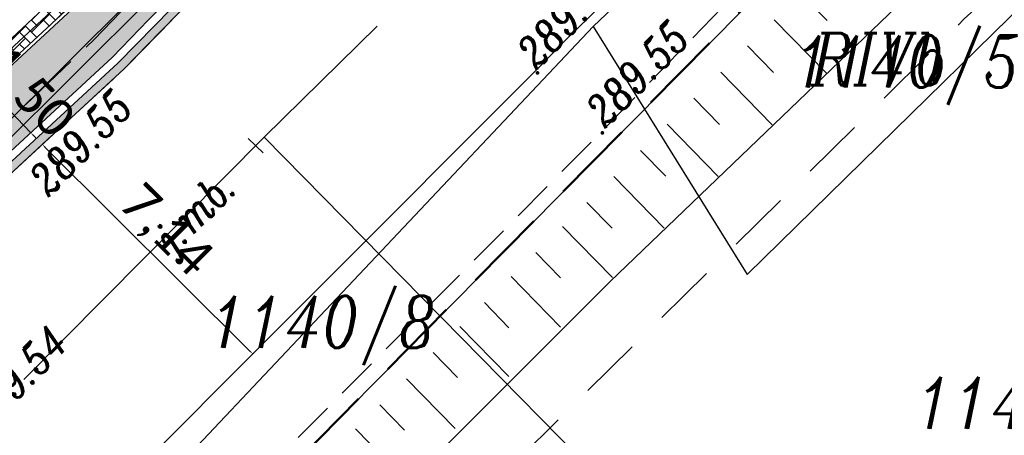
# Model space of a CAD drawing. Header units: metres. Extents: x -1 to 7476305, y 0 to 5497191.
# Tile 26 of 115: x 7474991 to 7475014, y 5496722 to 5496732. Entities that reach past the tile are written whole.
import ezdxf

# ---------------------------------------------------------------- set-up
doc = ezdxf.new("R2010")
doc.units = ezdxf.units.M
for name, pattern in [('420-500', [1.5, 1, -0.5]), ('ACAD_ISO04W100', [30, 24, -3, 0, -3]), ('EGBO02-500', [2.5, 1.5, -1]), ('KTCR02-500', [1.5, 1, -0.5]), ('KTJZ01-500', [2, 1.5, -0.5])]:
    doc.linetypes.add(name, pattern=pattern)
for name, color, linetype, lineweight, true_color in [('BUBZ01_1', 7, 'Continuous', 5, 0x0a0909), ('EGBD03', 7, 'Continuous', 5, 0x0a0909), ('EGBK02', 7, 'Continuous', 5, 0x0a0909), ('EGBO02', 7, 'Continuous', 5, 0x0a0909), ('KTCR02', 7, 'Continuous', 5, 0x0a0909), ('KTJZ01', 7, 'Continuous', 5, 0x0a0909), ('KTKR01', 7, 'Continuous', 5, 0x0a0909), ('RTPW01', 7, 'Continuous', 5, 0x0a0909), ('RTPW02', 7, 'Continuous', 5, 0x0a0909), ('SUPG_01', 7, 'Continuous', 5, 0x0a0909)]:
    doc.layers.add(name, color=color, linetype=linetype, lineweight=lineweight, true_color=true_color)
for name, color, linetype in [('C-DROGI-KORYTARZE', 7, 'Continuous'), ('C-DROGI-PRZEKROJE', 7, 'Continuous'), ('C-DROGI-SYTUACJA', 7, 'Continuous'), ('C-DROGI-SYTUACJA-ETYKIETY', 7, 'Continuous'), ('C-SIECI-RURY', 150, 'Continuous'), ('D_Granice pasa drogowego', 30, '420-500'), ('d_gRANICE PODZIAŁOWE', 92, 'Continuous'), ('D_wymiary', 7, 'Continuous')]:
    doc.layers.add(name, color=color, linetype=linetype)
doc.layers.add('S-1_proj_obrzeze', color=11, linetype='Continuous', lineweight=30)
doc.styles.add('! rom po 1.8mm', font='calibri.ttf', dxfattribs={"height": 0.9})
doc.styles.add('Style-ITALIC_1250', font='ITALIC_1250.shx')
doc.dimstyles.new('! 500', dxfattribs={"dimscale": 5, "dimtxt": 0.9, "dimasz": 0.18, "dimexe": 0.08, "dimexo": 0.04, "dimgap": 0.07, "dimtad": 1, "dimzin": 1, "dimtxsty": '! rom po 1.8mm', "dimcen": 0.09, "dimclrd": 256, "dimclre": 256, "dimclrt": 256, "dimazin": 1, "dimtfac": 1, "dimtix": 1, "dimtmove": 1, "dimatfit": 1, "dimfxl": 0.2, "dimlwd": -1, "dimlwe": -1, "dimarcsym": 0})

# ---------------------------------------------------------------- blocks, each defined once
blk = doc.blocks.new('*D101')
at = {"layer": 'D_wymiary', "transparency": 16777216}
for p, q in [((7474989.699, 5496730.182), (7474989.636, 5496730.247)), ((7474989.762, 5496730.118), (7474989.732, 5496730.09)), ((7474989.761, 5496730.117), (7474990.8, 5496729.037)), ((7474990.801, 5496729.038), (7474990.771, 5496729.009)), ((7474990.862, 5496728.972), (7474990.924, 5496728.907))]:
    blk.add_line(p, q, dxfattribs=at)
at = {"layer": 'D_wymiary', "lineweight": 30, "transparency": 16777216}
for points in [[(7474989.71, 5496730.193), (7474989.688, 5496730.172), (7474989.761, 5496730.117)], [(7474990.873, 5496728.982), (7474990.851, 5496728.961), (7474990.8, 5496729.037)]]:
    blk.add_solid(points, dxfattribs=at)
at = {"layer": 'Defpoints', "color": 0, "lineweight": 30, "transparency": 16777216}
for p in [(7474989.777, 5496730.132, 289.708), (7474990.8, 5496729.037), (7474990.815, 5496729.052, 289.678)]:
    blk.add_point(p, dxfattribs=at)
at = {"layer": 'D_wymiary', "lineweight": 30, "transparency": 16777216, "insert": (7474990.706, 5496729.986), "char_height": 0.9, "attachment_point": 5, "rotation": 313.8598, "style": '! rom po 1.8mm'}
blk.add_mtext('1,50', dxfattribs=at)
blk = doc.blocks.new('*D102')
at = {"layer": 'D_wymiary', "transparency": 16777216}
for p, q in [((7474991.093, 5496728.767), (7474991.107, 5496728.781)), ((7474991.143, 5496728.689), (7474996.069, 5496723.777)), ((7474996.147, 5496723.728), (7474996.161, 5496723.742))]:
    blk.add_line(p, q, dxfattribs=at)
at = {"layer": 'D_wymiary', "lineweight": 30, "transparency": 16777216}
for points in [[(7474991.154, 5496728.7), (7474991.132, 5496728.679), (7474991.079, 5496728.753)], [(7474996.08, 5496723.788), (7474996.058, 5496723.767), (7474996.133, 5496723.714)]]:
    blk.add_solid(points, dxfattribs=at)
at = {"layer": 'Defpoints', "color": 0, "lineweight": 30, "transparency": 16777216}
for p in [(7474991.079, 5496728.753), (7474996.133, 5496723.714), (7474996.133, 5496723.714)]:
    blk.add_point(p, dxfattribs=at)
at = {"layer": 'D_wymiary', "lineweight": 30, "transparency": 16777216, "insert": (7474994.02, 5496726.649), "char_height": 0.9, "attachment_point": 5, "rotation": 315.0818, "style": '! rom po 1.8mm'}
blk.add_mtext('7,14', dxfattribs=at)
blk = doc.blocks.new('*D105')
at = {"layer": 'D_wymiary', "transparency": 16777216}
for p, q in [((7474975.874, 5496761.724), (7474975.938, 5496761.787)), ((7474965.013, 5496751.1), (7474975.81, 5496761.661)), ((7474998.35, 5496738.619), (7474975.782, 5496761.69)), ((7474964.948, 5496751.037), (7474964.884, 5496750.974)), ((7474987.553, 5496728.057), (7474964.985, 5496751.129))]:
    blk.add_line(p, q, dxfattribs=at)
at = {"layer": 'D_wymiary', "lineweight": 30, "transparency": 16777216}
for points in [[(7474975.863, 5496761.735), (7474975.884, 5496761.714), (7474975.81, 5496761.661)], [(7474964.938, 5496751.048), (7474964.959, 5496751.026), (7474965.013, 5496751.1)]]:
    blk.add_solid(points, dxfattribs=at)
at = {"layer": 'Defpoints', "color": 0, "lineweight": 30, "transparency": 16777216}
for p in [(7474975.81, 5496761.661), (7474998.364, 5496738.604, 579.352), (7474987.567, 5496728.043, 579.349)]:
    blk.add_point(p, dxfattribs=at)
at = {"layer": 'D_wymiary', "lineweight": 30, "transparency": 16777216, "insert": (7474969.452, 5496757.362), "char_height": 0.9, "attachment_point": 5, "rotation": 44.3685, "style": '! rom po 1.8mm'}
blk.add_mtext('proj. umocnienie płytami ażurowymi1,20x 0,10cm \\P15,10m', dxfattribs=at)
blk = doc.blocks.new('RTPW02')
at = {"layer": 'RTPW02', "linetype": 'Continuous', "lineweight": 13, "true_color": 0x0a0909}
h = blk.add_hatch(color=18, dxfattribs=at)
edge = h.paths.add_edge_path()
edge.add_arc((0, 0), 0.045, 0, 360)
blk = doc.blocks.new('MDCP_klauzula')
at = {"layer": 'BUBZ01_1', "color": 252, "linetype": 'Continuous', "lineweight": 18}
for p, q in [((7475009.922, 5496731.728), (7475009.293, 5496732.372)), ((7475009.902, 5496730.464), (7475008.651, 5496731.745)), ((7475008.631, 5496730.481), (7475008.009, 5496731.118)), ((7475008.605, 5496729.223), (7475007.366, 5496730.49)), ((7475007.34, 5496729.233), (7475006.724, 5496729.863)), ((7475007.307, 5496727.982), (7475006.082, 5496729.236)), ((7475006.049, 5496727.985), (7475005.44, 5496728.608)), ((7475006.009, 5496726.741), (7475004.797, 5496727.981)), ((7475004.758, 5496726.737), (7475004.155, 5496727.354)), ((7475004.765, 5496725.551), (7475003.567, 5496726.779)), ((7475003.52, 5496725.541), (7475002.924, 5496726.151)), ((7475003.522, 5496724.362), (7475002.336, 5496725.576)), ((7475002.283, 5496724.345), (7475001.693, 5496724.949)), ((7475002.278, 5496723.173), (7475001.105, 5496724.374)), ((7475001.046, 5496723.149), (7475000.462, 5496723.747)), ((7475000.993, 5496721.924), (7474999.822, 5496723.119)), ((7474999.775, 5496721.887), (7474999.182, 5496722.492)), ((7474999.796, 5496720.692), (7474998.595, 5496721.917))]:
    blk.add_line(p, q, dxfattribs=at)
at = {"layer": 'd_gRANICE PODZIAŁOWE', "color": 96, "lineweight": 30, "flags": 128}
blk.add_lwpolyline([(7475033.755, 5496755.998), (7475014.664, 5496738.861), (7474994.101, 5496717.997)], dxfattribs=at)
at = {"layer": 'EGBD03', "color": 96, "linetype": 'Continuous', "lineweight": 30, "flags": 128}
blk.add_lwpolyline([(7474992.793, 5496719.375), (7475004.304, 5496731.583), (7475008.004, 5496725.623), (7475017.835, 5496735.283), (7475014.643, 5496738.84), (7475013.394, 5496740.231), (7475004.304, 5496731.583)], dxfattribs=at)
at = {"layer": 'EGBO02', "color": 252, "linetype": 'EGBO02-500', "lineweight": 18, "flags": 128}
blk.add_lwpolyline([(7474926.693, 5496644.766), (7474954.52, 5496672.419), (7474982.797, 5496701.705), (7475013.214, 5496731.767), (7475041.938, 5496758.101), (7475056.651, 5496772.284), (7475084.376, 5496794.45), (7475106.187, 5496810.677), (7475131.323, 5496830.043), (7475141.178, 5496839.195), (7475152.816, 5496851.985)], dxfattribs=at)
at = {"layer": 'KTCR02', "color": 252, "linetype": 'KTCR02-500', "lineweight": 18, "flags": 128}
blk.add_lwpolyline([(7474913.55, 5496637.81), (7474921.76, 5496645.48), (7474928.68, 5496652.11), (7474934.7, 5496658.05), (7474941.22, 5496664.66), (7474945.33, 5496668.9), (7474948.75, 5496672.4), (7474955.06, 5496678.86), (7474964.24, 5496688.23), (7474969.27, 5496693.39), (7474978.01, 5496702.3), (7474984.64, 5496709.01), (7474993.79, 5496718.24), (7475004.32, 5496728.87), (7475009.22, 5496733.91), (7475014.25, 5496738.52), (7475019.49, 5496743.5), (7475024.78, 5496748.31), (7475028.23, 5496751.35), (7475034.3, 5496756.47), (7475037.66, 5496759.28), (7475043.92, 5496764.46), (7475050.39, 5496770.09), (7475051.89, 5496771.34), (7475055.205, 5496773.935), (7475056.84, 5496775.15), (7475062.31, 5496779.34), (7475067.09, 5496782.88), (7475068.06, 5496783.57), (7475070.91, 5496785.82), (7475085.65, 5496796.94), (7475089.21, 5496799.59), (7475097.78, 5496806.09), (7475103.42, 5496810.37), (7475103.6, 5496810.39), (7475106.47, 5496812.66), (7475107.32, 5496813.37), (7475108.08, 5496813.98), (7475112.92, 5496817.75)], dxfattribs=at)
at = {"layer": 'KTJZ01', "color": 252, "linetype": 'KTJZ01-500', "lineweight": 18, "flags": 128}
for points in [[(7474940.948, 5496678.227), (7474942.744, 5496679.768), (7474947.468, 5496684.472), (7474951.738, 5496688.783), (7474958.027, 5496695.193), (7474962.097, 5496699.235), (7474965.673, 5496702.794), (7474969.754, 5496707.034), (7474981.843, 5496719.552), (7474986.871, 5496724.456), (7474990.284, 5496728.016), (7474993.046, 5496730.57), (7474995.803, 5496733.399), (7474999.755, 5496737.308), (7475005.043, 5496742.399), (7475009.082, 5496746.263), (7475016.386, 5496752.922), (7475018.661, 5496754.834), (7475020.089, 5496756.127), (7475022.831, 5496758.571), (7475025.815, 5496761.182), (7475031.927, 5496766.616), (7475037.923, 5496771.877), (7475045.276, 5496778.075), (7475048.776, 5496780.871), (7475053.275, 5496784.409), (7475057.865, 5496787.982), (7475065.68, 5496793.821), (7475071.675, 5496798.251), (7475080.197, 5496804.617), (7475085.951, 5496808.863), (7475092.068, 5496813.415), (7475094.463, 5496815.318), (7475099.029, 5496818.877), (7475104.515, 5496823.229), (7475105.014, 5496823.868), (7475110.261, 5496828.106), (7475116.671, 5496833.487), (7475121.299, 5496837.758), (7475127.388, 5496843.57), (7475133.626, 5496849.85), (7475138.23, 5496854.845), (7475143.855, 5496861.074), (7475148.205, 5496866.026), (7475154.747, 5496873.863), (7475160.368, 5496880.935), (7475164.02, 5496885.897), (7475167.465, 5496890.774), (7475169.395, 5496893.556), (7475177.645, 5496905.781), (7475183.716, 5496915.79), (7475187.356, 5496922.37), (7475191.312, 5496929.431), (7475194.505, 5496935.684), (7475198.366, 5496943.242), (7475201.584, 5496949.716), (7475204.91, 5496956.567), (7475209.898, 5496967.043), (7475214.268, 5496976.102), (7475219.085, 5496986.161), (7475221.068, 5496990.37), (7475223.563, 5496995.716), (7475227.167, 5497003.081), (7475229.52, 5497008.043), (7475233.202, 5497015.17), (7475236.644, 5497022.005), (7475242.538, 5497033.041), (7475245.538, 5497037.898), (7475247.914, 5497042.007), (7475248.707, 5497043.191), (7475252.159, 5497048.588), (7475253.518, 5497050.557), (7475256.496, 5497054.779), (7475262.407, 5497062.145), (7475264.477, 5497064.71), (7475272.511, 5497072.714), (7475276.959, 5497077.087), (7475283.019, 5497082.422), (7475288.616, 5497087.275), (7475294.096, 5497092.097)], [(7474989.237, 5496728.329), (7474992.322, 5496731.276), (7474995.346, 5496734.42)]]:
    blk.add_lwpolyline(points, dxfattribs=at)
at = {"layer": 'KTKR01', "color": 252, "linetype": 'Continuous', "lineweight": 18, "flags": 128}
blk.add_lwpolyline([(7474948.04, 5496674.72), (7474953.64, 5496680.5), (7474962.78, 5496689.8), (7474963.5, 5496690.53), (7474967.01, 5496694.09), (7474967.72, 5496694.84), (7474976.59, 5496703.9), (7474982.46, 5496709.89), (7474983.23, 5496710.58), (7474985.98, 5496713.43), (7474986.69, 5496714.18), (7474992.23, 5496719.8), (7475002.96, 5496730.56), (7475003.65, 5496731.27), (7475006.55, 5496734.1), (7475007.97, 5496735.48), (7475012.84, 5496740.18), (7475018.16, 5496745.16), (7475023.36, 5496749.9), (7475026.84, 5496752.99)], dxfattribs=at)
at = {"layer": 'SUPG_01', "color": 52, "linetype": 'Continuous', "lineweight": 13, "true_color": 0xbebf00, "flags": 128}
blk.add_lwpolyline([(7474958.86, 5496677.532), (7474964, 5496682.82), (7474972.257, 5496691.527), (7474980.453, 5496700.293), (7474988.669, 5496709.039), (7474996.24, 5496716.96), (7475004.715, 5496725.455), (7475013.364, 5496733.774), (7475021.968, 5496742.138), (7475030.384, 5496750.693), (7475033.36, 5496753.37), (7475042.275, 5496761.403), (7475051.432, 5496769.158), (7475052.628, 5496770.178), (7475056.504, 5496773.483), (7475060.563, 5496776.944), (7475070.432, 5496783.771), (7475080.096, 5496790.885), (7475089.7, 5496798.08), (7475099.183, 5496805.433), (7475108.913, 5496812.456), (7475118.151, 5496820.115), (7475121.945, 5496823.675), (7475122.42, 5496824.12)], dxfattribs=at)
at = {"layer": 'RTPW02', "color": 252, "linetype": 'Continuous', "lineweight": 18}
for p in [(7475002.968, 5496730.47), (7475004.525, 5496729.029)]:
    blk.add_blockref('RTPW02', p, dxfattribs=at)
at = {"layer": 'EGBD03', "color": 96, "linetype": 'Continuous', "lineweight": 30, "style": 'Style-ITALIC_1250', "width": 0.8}
for s, p in [('1140/5', (7475009.132, 5496730.117)), ('1140/8', (7474995.101, 5496723.862)), ('1140/9', (7475012.053, 5496721.917))]:
    blk.add_text(s, height=1.25, dxfattribs=at).set_placement(p)
at = {"layer": 'EGBK02', "color": 252, "linetype": 'Continuous', "lineweight": 18, "style": 'Style-ITALIC_1250', "width": 0.8}
blk.add_text('RIVb', height=1.25, dxfattribs=at).set_placement((7475009.532, 5496730.175))
at = {"layer": 'KTKR01', "color": 252, "linetype": 'Continuous', "lineweight": 18, "style": 'Style-ITALIC_1250', "width": 0.8}
blk.add_text('j.mb.', height=0.75, rotation=45.08, dxfattribs=at).set_placement((7474994.23, 5496726.097))
at = {"layer": 'RTPW02', "color": 252, "linetype": 'Continuous', "lineweight": 18, "style": 'Style-ITALIC_1250', "width": 0.8}
for s, p in [('289.50', (7475002.941, 5496730.527)), ('289.55', (7475004.596, 5496729.127)), ('289.55', (7474991.233, 5496727.471)), ('289.54', (7474989.681, 5496721.792))]:
    blk.add_text(s, height=0.75, rotation=45.8069, dxfattribs=at).set_placement(p)
blk = doc.blocks.new('AeccTickLine')
at = {"color": 0, "linetype": 'ByBlock', "lineweight": -2}
blk.add_line((0, 1), (0, -1), dxfattribs=at)

msp = doc.modelspace()

# ---------------------------------------------------------------- linework, layer by layer
at = {"layer": 'D_Granice pasa drogowego', "lineweight": 50, "ltscale": 2, "flags": 128}
msp.add_lwpolyline([(7474871.194, 5496602.021), (7474875.844, 5496605.985), (7474886.51, 5496614.328), (7474893.187, 5496619.551), (7474906.364, 5496629.859), (7474908.002, 5496630.38), (7474914.804, 5496638.74), (7474928.905, 5496651.777), (7474946.406, 5496669.552), (7474957.321, 5496680.639), (7474994.148, 5496718.045), (7475014.642, 5496738.841), (7475028.014, 5496750.844), (7475033.755, 5496755.998), (7475037.841, 5496759.479), (7475046.672, 5496767.002), (7475050.423, 5496770.198), (7475056.626, 5496775.2), (7475065.197, 5496781.478), (7475069.506, 5496784.668), (7475083.953, 5496795.64), (7475091.313, 5496801.229), (7475097.69, 5496806.073), (7475103.398, 5496810.407), (7475110.576, 5496816.081), (7475114.68, 5496819.326), (7475120.064, 5496824.042), (7475130.991, 5496833.37), (7475144.36, 5496846.35), (7475159.914, 5496864.742), (7475165.321, 5496871.433), (7475168.549, 5496875.377), (7475175.09, 5496884.328), (7475189.457, 5496903.989), (7475193.179, 5496911.075), (7475198.108, 5496920.456), (7475202.904, 5496929.586), (7475209.984, 5496944.676), (7475224.229, 5496974.661), (7475228.871, 5496985.456), (7475234.774, 5496999.181), (7475235.211, 5497000), (7475244.883, 5497018.143), (7475247.158, 5497021.622), (7475253.509, 5497032.362), (7475263.655, 5497046.357), (7475275.03, 5497059.7), (7475278.404, 5497063.267), (7475280.249, 5497065.127), (7475283.737, 5497068.192), (7475289.77, 5497074.68), (7475292.049, 5497076.649), (7475298.288, 5497082.039), (7475318.081, 5497097.784), (7475318.6, 5497101.12), (7475308.342, 5497109.277), (7475299.764, 5497105.915), (7475300.031, 5497102.685), (7475290.434, 5497094.878), (7475285.765, 5497091.08), (7475277.631, 5497083.259), (7475263.588, 5497069.572), (7475259.571, 5497065.54), (7475255.16, 5497060.7), (7475248.447, 5497051.193), (7475241.071, 5497040.575), (7475236.851, 5497034.5), (7475232.87, 5497026.192), (7475228.603, 5497017.286), (7475222.129, 5497003.773), (7475221.6, 5497002.67), (7475223.058, 5497002.07), (7475222.491, 5496999.056), (7475222.104, 5496998.239), (7475217.488, 5496988.479), (7475214.662, 5496982.503), (7475211.997, 5496976.871), (7475210.402, 5496973.497), (7475207.108, 5496966.534), (7475200.594, 5496952.761), (7475195.041, 5496942.357), (7475186.706, 5496926.741), (7475181.863, 5496917.665), (7475180.812, 5496915.697), (7475174.258, 5496906.159), (7475161.354, 5496887.311), (7475156.287, 5496881.059), (7475137.148, 5496857.357), (7475129.378, 5496848.794), (7475126.377, 5496845.473), (7475122.357, 5496841.906), (7475113.346, 5496833.897), (7475108.201, 5496829.327), (7475103.572, 5496825.562), (7475101.251, 5496823.675), (7475097.151, 5496820.343), (7475092.412, 5496817.061), (7475083.189, 5496810.712), (7475063.35, 5496796.429), (7475055.25, 5496790.597), (7475035.25, 5496773.04), (7475032.26, 5496770.67), (7475010.572, 5496750.962), (7475002.025, 5496743.149), (7474993.311, 5496735.182), (7474991.33, 5496733.29), (7474987.11, 5496729.262), (7474981.728, 5496724.125), (7474978.688, 5496721.224), (7474975.041, 5496717.744), (7474967.615, 5496710.352), (7474955.357, 5496698.026), (7474948.808, 5496691.442), (7474943.173, 5496685.776), (7474941.426, 5496684.019), (7474940.056, 5496682.642), (7474939.655, 5496682.287), (7474931.483, 5496675.053), (7474923.147, 5496667.674), (7474919.881, 5496664.783), (7474908.976, 5496655.13), (7474905.9, 5496652.407), (7474901.86, 5496653.48)], dxfattribs=at)

# ---------------------------------------------------------------- dimensions: what is measured, and where the dimension line sits
at = {"layer": 'D_wymiary', "color": 18, "lineweight": 30, "true_color": 0x000000}
dim = msp.add_aligned_dim(p1=(7474987.567, 5496728.043, 289.698), p2=(7474998.364, 5496738.604, 289.702), distance=32.254, text='proj. umocnienie płytami ażurowymi1,20x 0,10cm \\P<>m', dimstyle='! 500', override={"dimscale": 0.5}, dxfattribs=at)
dim.commit()
dim.dimension.update_dxf_attribs({"geometry": '*D105', "text_midpoint": (7474969.452, 5496757.362, -289.651)})
for p1, p2, distance, picture, middle in [((7474989.777, 5496730.132, 289.708), (7474990.815, 5496729.052, 289.678), -0.022, '*D101', (7474990.706, 5496729.986)), ((7474991.079, 5496728.753), (7474996.133, 5496723.714), 0, '*D102', (7474994.02, 5496726.649))]:
    dim = msp.add_aligned_dim(p1=p1, p2=p2, distance=distance, dimstyle='! 500', override={"dimscale": 0.5}, dxfattribs=at)
    dim.commit()
    dim.dimension.update_dxf_attribs({"geometry": picture, "text_midpoint": middle})

# ---------------------------------------------------------------- next in the draw order: block references
at = {"layer": 'RTPW01', "color": 18, "lineweight": 30, "true_color": 0x000000}
msp.add_blockref('MDCP_klauzula', (0, 0), dxfattribs=at)

# ---------------------------------------------------------------- next in the draw order: hatches: boundary and pattern name
at = {"layer": 'C-DROGI-KORYTARZE', "linetype": 'Continuous', "lineweight": -3, "true_color": 0xfeeab9}
msp.add_hatch(color=254, dxfattribs=at).paths.add_polyline_path([(7474999.394, 5496737.514), (7474995.523, 5496733.684), (7474993.633, 5496731.745), (7474992.762, 5496730.851), (7474990, 5496728.297), (7474987.893, 5496726.1), (7474986.828, 5496727.156), (7474988.934, 5496729.353), (7474991.696, 5496731.907), (7474992.581, 5496732.815), (7474994.471, 5496734.754), (7474998.343, 5496738.584), (7474999.394, 5496737.514)], flags=0)
at = {"layer": 'C-DROGI-PRZEKROJE', "linetype": 'Continuous', "lineweight": 15}
h = msp.add_hatch(dxfattribs=at)
h.set_pattern_fill('AR-HBONE', color=12, scale=0.002, style=0)
h.set_pattern_definition([(45, (7474998.29372, 5496738.6335), (0, 0.2873682), [0.6096, -0.2032]), (135, (7474998.4374, 5496738.77717), (3e-17, 0.2873682), [0.6096, -0.2032])])
h.paths.add_polyline_path([(7474998.294, 5496738.633), (7474994.422, 5496734.804), (7474992.532, 5496732.865), (7474991.646, 5496731.956), (7474988.884, 5496729.402), (7474986.778, 5496727.205), (7474986.632, 5496727.349), (7474988.606, 5496729.677), (7474991.347, 5496732.253), (7474992.275, 5496733.127), (7474993.843, 5496735.392), (7474997.82, 5496739.116), (7474998.294, 5496738.633)], flags=0)
at = {"layer": 'C-DROGI-PRZEKROJE', "linetype": 'Continuous', "lineweight": -3}
msp.add_hatch(color=5, dxfattribs=at).paths.add_polyline_path([(7474999.675, 5496737.229), (7474995.803, 5496733.399), (7474993.913, 5496731.46), (7474993.046, 5496730.57), (7474990.284, 5496728.016), (7474988.178, 5496725.819), (7474988.035, 5496725.96), (7474990.142, 5496728.157), (7474992.904, 5496730.711), (7474993.773, 5496731.603), (7474995.663, 5496733.542), (7474999.534, 5496737.372), (7474999.675, 5496737.229)], flags=0)

# ---------------------------------------------------------------- next in the draw order: linework, layer by layer
at = {"layer": 'C-DROGI-PRZEKROJE', "color": 10, "linetype": 'Continuous', "lineweight": 15, "ltscale": 0.3}
for points in [[(7475005.678, 5496746.051, 289.709), (7475003.521, 5496743.988, 289.711), (7474998.463, 5496739.118, 289.699), (7474998.222, 5496738.886, 289.698), (7474994.25, 5496734.957, 289.677), (7474992.349, 5496733.006, 289.685), (7474991.512, 5496732.148, 289.693), (7474988.745, 5496729.589, 289.672)], [(7475007.879, 5496745.389, 289.708), (7475007.871, 5496745.382, 289.708), (7475004.903, 5496742.542, 289.711), (7475000.658, 5496738.455, 289.701), (7474999.615, 5496737.451, 289.698), (7474995.663, 5496733.542, 289.677), (7474993.773, 5496731.602, 289.685), (7474992.904, 5496730.711, 289.693), (7474990.142, 5496728.157, 289.672)], [(7474997.82, 5496739.116, 289.032), (7474993.843, 5496735.392, 288.892), (7474992.275, 5496733.127, 289.358), (7474991.347, 5496732.253, 289.312), (7474988.606, 5496729.677, 289.321), (7474986.632, 5496727.349, 289.5)], [(7474998.343, 5496738.584, 289.698), (7474994.471, 5496734.754, 289.707), (7474992.581, 5496732.815, 289.715), (7474991.696, 5496731.907, 289.723), (7474988.934, 5496729.353, 289.702), (7474986.828, 5496727.156, 289.695)], [(7474999.394, 5496737.514, 289.668), (7474995.523, 5496733.684, 289.677), (7474993.633, 5496731.745, 289.685), (7474992.762, 5496730.851, 289.693), (7474990, 5496728.297, 289.672), (7474987.893, 5496726.1, 289.665)], [(7474999.535, 5496737.371, 289.528), (7474995.663, 5496733.542, 289.537), (7474993.773, 5496731.602, 289.545), (7474992.904, 5496730.711, 289.553), (7474990.142, 5496728.157, 289.532), (7474988.036, 5496725.96, 289.525)], [(7474999.675, 5496737.229, 289.548), (7474995.803, 5496733.399, 289.557), (7474993.913, 5496731.46, 289.565), (7474993.046, 5496730.57, 289.573), (7474990.284, 5496728.016, 289.552), (7474988.178, 5496725.819, 289.545)]]:
    msp.add_polyline3d(points, dxfattribs=at)
at = {"layer": 'C-DROGI-PRZEKROJE', "color": 1, "linetype": 'Continuous', "lineweight": 15}
msp.add_polyline3d([(7474999.394, 5496737.514, 289.668), (7474995.523, 5496733.684, 289.677), (7474993.633, 5496731.745, 289.685), (7474992.762, 5496730.851, 289.693), (7474990, 5496728.297, 289.672), (7474987.893, 5496726.1, 289.665)], dxfattribs=at)
at = {"layer": 'C-DROGI-PRZEKROJE', "color": 7, "linetype": 'Continuous', "lineweight": -3}
msp.add_polyline3d([(7474999.675, 5496737.229, 289.528), (7474995.803, 5496733.399, 289.537), (7474993.913, 5496731.46, 289.545), (7474993.046, 5496730.57, 289.553), (7474990.284, 5496728.016, 289.532), (7474988.178, 5496725.819, 289.525)], dxfattribs=at)
at = {"layer": 'C-DROGI-SYTUACJA', "color": 1, "linetype": 'ACAD_ISO04W100', "lineweight": 15, "ltscale": 0.5, "flags": 128}
msp.add_lwpolyline([(7475043.057, 5496771.335), (7475034.15, 5496763.904), (7475010.441, 5496742.723), (7475010.843, 5496743.119), (7474996.405, 5496728.925), (7474971.743, 5496704.025), (7474947.001, 5496678.875), (7474943.417, 5496675.59)], dxfattribs=at)
at = {"layer": 'C-DROGI-SYTUACJA', "color": 7, "linetype": 'Continuous', "lineweight": 30}
msp.add_polyline3d([(7474948.04, 5496674.72, 289.592), (7474953.64, 5496680.5, 289.63), (7474962.78, 5496689.8, 289.618), (7474963.5, 5496690.53, 289.629), (7474967.01, 5496694.09, 289.592), (7474967.72, 5496694.84, 289.58), (7474976.59, 5496703.9, 289.485), (7474982.46, 5496709.89, 289.602), (7474983.23, 5496710.58, 289.6), (7474985.98, 5496713.43, 289.59), (7474986.69, 5496714.18, 289.587), (7474992.23, 5496719.8, 289.572), (7475002.96, 5496730.56, 289.5), (7475003.65, 5496731.27, 289.489), (7475006.55, 5496734.1, 289.445), (7475007.97, 5496735.48, 289.424), (7475012.84, 5496740.18, 289.373), (7475018.16, 5496745.16, 289.469), (7475023.36, 5496749.9, 289.488), (7475026.84, 5496752.99, 289.472)], dxfattribs=at)
at = {"layer": 'C-DROGI-SYTUACJA-ETYKIETY', "color": 1, "linetype": 'Continuous', "lineweight": -3}
msp.add_line((7474996.405, 5496728.925), (7475024.445, 5496700.4), dxfattribs=at)
at = {"layer": 'C-SIECI-RURY', "color": 150, "linetype": 'Continuous', "lineweight": 30}
for p, q in [((7474971.086, 5496710.149), (7475008.576, 5496747.59)), ((7474971.308, 5496709.927), (7475008.798, 5496747.367))]:
    msp.add_line(p, q, dxfattribs=at)
at = {"layer": 'S-1_proj_obrzeze', "color": 250, "linetype": 'Continuous', "lineweight": 15}
for points in [[(7474998.287, 5496738.641, 289.698), (7474994.415, 5496734.811, 289.707), (7474992.525, 5496732.872, 289.715), (7474991.639, 5496731.963, 289.723), (7474988.877, 5496729.409, 289.702), (7474986.771, 5496727.212, 289.695)], [(7474998.343, 5496738.584, 289.698), (7474994.471, 5496734.754, 289.707), (7474992.581, 5496732.815, 289.715), (7474991.696, 5496731.907, 289.723), (7474988.934, 5496729.353, 289.702), (7474986.828, 5496727.156, 289.695)]]:
    msp.add_polyline3d(points, dxfattribs=at)

# ---------------------------------------------------------------- next in the draw order: block references
at = {"layer": 'C-DROGI-SYTUACJA-ETYKIETY', "color": 7, "linetype": 'Continuous', "lineweight": 30, "xscale": 0.25, "yscale": 0.25, "zscale": 0.25, "rotation": 225.2767062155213}
msp.add_blockref('AeccTickLine', (7474996.203, 5496728.722), dxfattribs=at)

doc.saveas('drawing.dxf')
